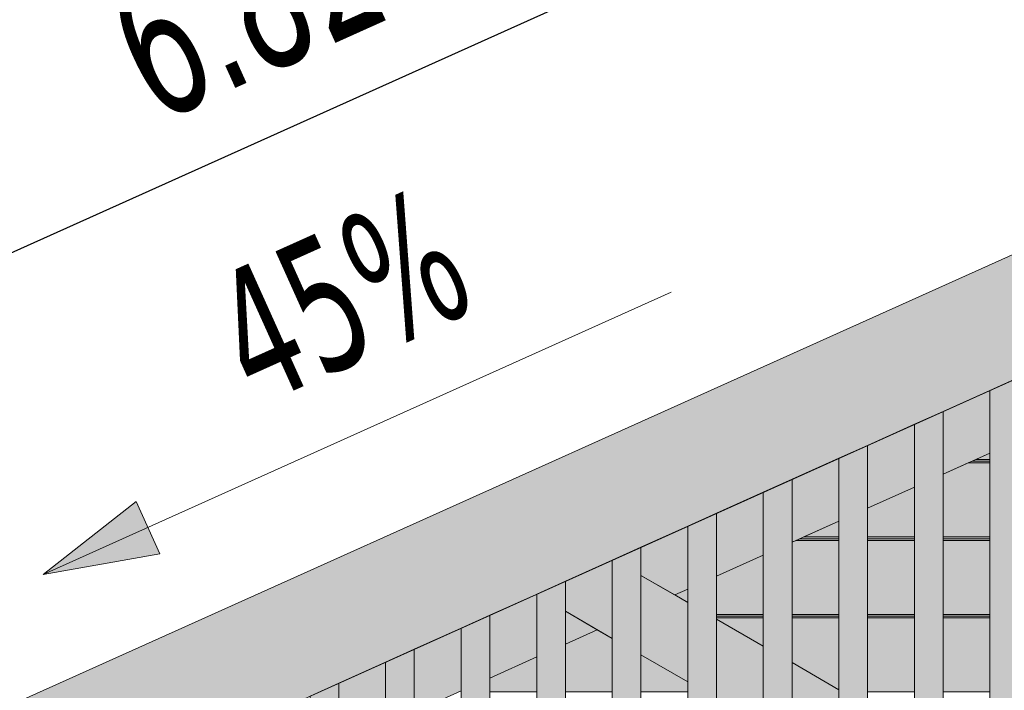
# Model space of a CAD drawing. Header units: millimetres. Extents: x 0 to 1517, y -116 to 725.
# Tile 139 of 256: x 699 to 717, y 316 to 327. Entities that reach past the tile are written whole.
import ezdxf

# ---------------------------------------------------------------- set-up
doc = ezdxf.new("R2010")
doc.units = ezdxf.units.MM
doc.layers.add('Ech.1_100', color=7, linetype='Continuous')
doc.styles.add('tahoma-', font='txt', dxfattribs={"height": 1})
doc.styles.add('tahoma-z-r', font='txt', dxfattribs={"width": 0.704918})
doc.dimstyles.new('ISO-25', dxfattribs={"dimtxt": 2.5, "dimasz": 2.5, "dimexe": 1.25, "dimexo": 0.625, "dimtad": 1, "dimtxsty": 'Standard', "dimcen": 2.5, "dimadec": 0, "dimazin": 0, "dimtfac": 1, "dimtmove": 0, "dimatfit": 3, "dimfxl": 1, "dimarcsym": 0})

# ---------------------------------------------------------------- blocks, each defined once
blk = doc.blocks.new('cw-line-extremity2')
at = {"linetype": 'Continuous', "lineweight": 0}
blk.add_hatch(color=0, dxfattribs=at).paths.add_polyline_path([(0, 0), (2, 0.5), (2, -0.5)])
at = {"color": 0, "linetype": 'Continuous', "lineweight": -2}
for p, q in [((0, 0), (2, 0.5)), ((2, 0.5), (2, -0.5)), ((2, -0.5), (0, 0))]:
    blk.add_line(p, q, dxfattribs=at)
blk = doc.blocks.new('cw-dimension-symbol2')
at = {"color": 0, "linetype": 'Continuous', "lineweight": -2}
for p, q in [((-0.5, -0.5), (0.5, 0.5)), ((-1, 0), (1, 0))]:
    blk.add_line(p, q, dxfattribs=at)
blk = doc.blocks.new('*D90')
at = {"layer": 'Defpoints', "color": 0}
for p in [(736.188, 337.78), (673.132, 311.598), (673.953, 309.774)]:
    blk.add_point(p, dxfattribs=at)
at = {"layer": 'Ech.1_100', "color": 0, "linetype": 'Continuous', "lineweight": -2}
for p, q in [((736.188, 337.78), (735.121, 340.151)), ((734.82, 339.358), (673.679, 311.844)), ((673.953, 309.774), (672.886, 312.145))]:
    blk.add_line(p, q, dxfattribs=at)
at = {"layer": 'Ech.1_100', "color": 0, "lineweight": -2, "xscale": 0.6000000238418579, "yscale": 0.6000000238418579, "zscale": 0.6000000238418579}
for p, rotation in [((735.367, 339.604), 24.22774531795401), ((673.132, 311.598), 204.227745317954)]:
    blk.add_blockref('cw-dimension-symbol2', p, dxfattribs=dict(at, rotation=rotation))
at = {"layer": 'Ech.1_100', "color": 7, "linetype": 'Continuous', "lineweight": 5, "insert": (703.326, 327.653), "char_height": 2.5, "attachment_point": 5, "rotation": 24.2277, "style": 'tahoma-z-r'}
blk.add_mtext('6.82', dxfattribs=at)

msp = doc.modelspace()

# ---------------------------------------------------------------- hatches: boundary and pattern name
at = {"layer": 'Ech.1_100', "linetype": 'Continuous', "lineweight": 5, "true_color": 0xf7e0b3, "transparency": 33554687}
msp.add_hatch(color=254, dxfattribs=at).paths.add_polyline_path([(736.707, 332.329), (677.703, 305.778), (678.524, 303.954), (737.527, 330.506), (736.707, 332.329)])
at = {"layer": 'Ech.1_100', "linetype": 'Continuous', "lineweight": 5, "true_color": 0xeaddd7, "transparency": 33554687}
for points in [[(716.28, 293.15), (716.78, 293.15), (716.78, 321.169), (716.28, 320.944), (716.28, 293.15)], [(714.963, 293.15), (715.463, 293.15), (715.463, 320.577), (714.963, 320.352), (714.963, 293.15)], [(713.647, 293.15), (714.147, 293.15), (714.147, 319.984), (713.647, 319.759), (713.647, 293.15)], [(712.33, 293.15), (712.83, 293.15), (712.83, 319.392), (712.33, 319.167), (712.33, 293.15)], [(711.013, 293.15), (711.513, 293.15), (711.513, 318.799), (711.013, 318.574), (711.013, 293.15)], [(709.697, 293.15), (710.197, 293.15), (710.197, 318.207), (709.697, 317.982), (709.697, 293.15)], [(708.38, 293.15), (708.88, 293.15), (708.88, 317.614), (708.38, 317.389), (708.38, 293.15)], [(707.063, 293.15), (707.563, 293.15), (707.563, 317.022), (707.063, 316.797), (707.063, 293.15)], [(705.747, 293.15), (706.247, 293.15), (706.247, 316.429), (705.747, 316.204), (705.747, 293.15)], [(704.43, 293.15), (704.93, 293.15), (704.93, 315.837), (704.43, 315.612), (704.43, 293.15)]]:
    msp.add_hatch(color=254, dxfattribs=at).paths.add_polyline_path(points)
at = {"layer": 'Ech.1_100', "linetype": 'Continuous', "lineweight": 5, "true_color": 0xd4c4b3, "transparency": 33554687}
for points in [[(716.28, 320.944), (715.463, 320.577), (715.463, 319.48), (716.28, 319.848), (716.28, 320.944)], [(714.963, 320.352), (714.147, 319.984), (714.147, 318.888), (714.963, 319.255), (714.963, 320.352)], [(713.647, 319.759), (712.83, 319.392), (712.83, 318.295), (713.647, 318.663), (713.647, 319.759)], [(712.33, 319.167), (711.513, 318.799), (711.513, 317.703), (712.33, 318.07), (712.33, 319.167)], [(711.013, 318.574), (710.197, 318.207), (710.197, 317.715), (710.785, 317.375), (711.013, 317.478), (711.013, 318.574)], [(707.563, 315.925), (708.38, 316.293), (708.38, 317.378), (708.369, 317.384), (707.563, 317.022), (707.563, 315.925)], [(708.88, 316.518), (709.437, 316.768), (708.88, 317.09), (708.88, 316.518)], [(706.247, 315.333), (707.063, 315.7), (707.063, 316.797), (706.247, 316.429), (706.247, 315.333)], [(705.747, 316.204), (704.93, 315.837), (704.93, 314.74), (705.747, 315.108), (705.747, 316.204)]]:
    msp.add_hatch(color=9, dxfattribs=at).paths.add_polyline_path(points)
at = {"layer": 'Ech.1_100', "linetype": 'Continuous', "lineweight": 5, "true_color": 0xeae1d7, "transparency": 33554687}
for points in [[(715.902, 319.677), (716.28, 319.677), (716.28, 319.707), (715.968, 319.707), (715.902, 319.677)], [(715.968, 319.707), (716.28, 319.707), (716.28, 319.737), (716.035, 319.737), (715.968, 319.707)], [(716.035, 319.737), (716.28, 319.737), (716.28, 319.848), (716.035, 319.737)], [(715.463, 318.387), (716.28, 318.387), (716.28, 319.677), (715.902, 319.677), (715.463, 319.48), (715.463, 318.387)], [(714.147, 318.387), (714.963, 318.387), (714.963, 319.255), (714.147, 318.888), (714.147, 318.387)], [(713.035, 318.387), (713.647, 318.387), (713.647, 318.663), (713.035, 318.387)], [(712.83, 317.037), (713.647, 317.037), (713.647, 318.327), (712.902, 318.327), (712.83, 318.295), (712.83, 317.037)], [(712.902, 318.327), (713.647, 318.327), (713.647, 318.357), (712.968, 318.357), (712.902, 318.327)], [(712.968, 318.357), (713.647, 318.357), (713.647, 318.387), (713.035, 318.387), (712.968, 318.357)], [(714.147, 318.357), (714.963, 318.357), (714.963, 318.387), (714.147, 318.387), (714.147, 318.357)], [(714.147, 318.327), (714.963, 318.327), (714.963, 318.357), (714.147, 318.357), (714.147, 318.327)], [(714.963, 318.327), (714.147, 318.327), (714.147, 317.037), (714.963, 317.037), (714.963, 318.327)], [(715.463, 318.357), (716.28, 318.357), (716.28, 318.387), (715.463, 318.387), (715.463, 318.357)], [(715.463, 318.327), (716.28, 318.327), (716.28, 318.357), (715.463, 318.357), (715.463, 318.327)], [(716.28, 318.327), (715.463, 318.327), (715.463, 317.037), (716.28, 317.037), (716.28, 318.327)], [(711.513, 317.037), (712.33, 317.037), (712.33, 318.07), (711.513, 317.703), (711.513, 317.037)], [(711.013, 317.478), (710.785, 317.375), (711.013, 317.244), (711.013, 317.478)], [(711.513, 317.007), (712.33, 317.007), (712.33, 317.037), (711.513, 317.037), (711.513, 317.007)], [(711.513, 316.977), (712.33, 316.977), (712.33, 317.007), (711.513, 317.007), (711.513, 316.977)], [(712.33, 316.977), (711.513, 316.977), (711.513, 316.955), (712.33, 316.483), (712.33, 316.977)], [(712.83, 317.007), (713.647, 317.007), (713.647, 317.037), (712.83, 317.037), (712.83, 317.007)], [(712.83, 316.977), (713.647, 316.977), (713.647, 317.007), (712.83, 317.007), (712.83, 316.977)], [(713.647, 316.977), (712.83, 316.977), (712.83, 316.195), (713.647, 315.723), (713.647, 316.977)], [(714.147, 317.007), (714.963, 317.007), (714.963, 317.037), (714.147, 317.037), (714.147, 317.007)], [(714.147, 316.977), (714.963, 316.977), (714.963, 317.007), (714.147, 317.007), (714.147, 316.977)], [(714.963, 316.977), (714.147, 316.977), (714.147, 315.687), (714.963, 315.687), (714.963, 316.977)], [(715.463, 317.007), (716.28, 317.007), (716.28, 317.037), (715.463, 317.037), (715.463, 317.007)], [(715.463, 316.977), (716.28, 316.977), (716.28, 317.007), (715.463, 317.007), (715.463, 316.977)], [(716.28, 316.977), (715.463, 316.977), (715.463, 315.687), (716.28, 315.687), (716.28, 316.977)], [(708.88, 315.687), (709.697, 315.687), (709.697, 316.618), (709.437, 316.768), (708.88, 316.518), (708.88, 315.687)], [(707.563, 315.687), (708.38, 315.687), (708.38, 316.293), (707.563, 315.925), (707.563, 315.687)], [(710.197, 315.687), (711.013, 315.687), (711.013, 315.858), (710.197, 316.329), (710.197, 315.687)]]:
    msp.add_hatch(color=254, dxfattribs=at).paths.add_polyline_path(points)
at = {"layer": 'Ech.1_100', "linetype": 'Continuous', "lineweight": 5, "true_color": 0xe0d9d1, "transparency": 33554687}
for points in [[(709.697, 317.982), (708.88, 317.614), (708.88, 317.09), (709.697, 316.618), (709.697, 317.982)], [(710.197, 316.329), (711.013, 315.858), (711.013, 317.244), (710.197, 317.715), (710.197, 316.329)], [(708.38, 317.389), (708.369, 317.384), (708.38, 317.378), (708.38, 317.389)], [(711.513, 315.569), (712.33, 315.098), (712.33, 316.483), (711.513, 316.955), (711.513, 315.569)], [(713.647, 315.723), (712.83, 316.195), (712.83, 314.809), (713.647, 314.338), (713.647, 315.723)]]:
    msp.add_hatch(color=254, dxfattribs=at).paths.add_polyline_path(points)

# ---------------------------------------------------------------- linework, layer by layer
at = {"layer": 'Ech.1_100', "color": 7, "linetype": 'Continuous', "lineweight": 9}
msp.add_line((710.725, 322.654), (699.782, 317.73), dxfattribs=at)
at = {"layer": 'Ech.1_100', "color": 7, "linetype": 'Continuous', "lineweight": 5}
for points in [[(736.707, 332.329), (677.703, 305.778), (678.524, 303.954), (737.527, 330.506), (736.707, 332.329)], [(716.28, 293.15), (716.78, 293.15), (716.78, 321.169), (716.28, 320.944), (716.28, 293.15)], [(716.28, 320.944), (715.463, 320.577), (715.463, 319.48), (716.28, 319.848), (716.28, 320.944)], [(714.963, 293.15), (715.463, 293.15), (715.463, 320.577), (714.963, 320.352), (714.963, 293.15)], [(714.963, 320.352), (714.147, 319.984), (714.147, 318.888), (714.963, 319.255), (714.963, 320.352)], [(713.647, 293.15), (714.147, 293.15), (714.147, 319.984), (713.647, 319.759), (713.647, 293.15)], [(713.647, 319.759), (712.83, 319.392), (712.83, 318.295), (713.647, 318.663), (713.647, 319.759)], [(715.902, 319.677), (716.28, 319.677), (716.28, 319.707), (715.968, 319.707), (715.902, 319.677)], [(715.968, 319.707), (716.28, 319.707), (716.28, 319.737), (716.035, 319.737), (715.968, 319.707)], [(716.035, 319.737), (716.28, 319.737), (716.28, 319.848), (716.035, 319.737)], [(715.463, 318.387), (716.28, 318.387), (716.28, 319.677), (715.902, 319.677), (715.463, 319.48), (715.463, 318.387)], [(712.33, 293.15), (712.83, 293.15), (712.83, 319.392), (712.33, 319.167), (712.33, 293.15)], [(714.147, 318.387), (714.963, 318.387), (714.963, 319.255), (714.147, 318.888), (714.147, 318.387)], [(712.33, 319.167), (711.513, 318.799), (711.513, 317.703), (712.33, 318.07), (712.33, 319.167)], [(711.013, 293.15), (711.513, 293.15), (711.513, 318.799), (711.013, 318.574), (711.013, 293.15)], [(713.035, 318.387), (713.647, 318.387), (713.647, 318.663), (713.035, 318.387)], [(711.013, 318.574), (710.197, 318.207), (710.197, 317.715), (710.785, 317.375), (711.013, 317.478), (711.013, 318.574)], [(712.83, 317.037), (713.647, 317.037), (713.647, 318.327), (712.902, 318.327), (712.83, 318.295), (712.83, 317.037)], [(712.902, 318.327), (713.647, 318.327), (713.647, 318.357), (712.968, 318.357), (712.902, 318.327)], [(712.968, 318.357), (713.647, 318.357), (713.647, 318.387), (713.035, 318.387), (712.968, 318.357)], [(714.147, 318.357), (714.963, 318.357), (714.963, 318.387), (714.147, 318.387), (714.147, 318.357)], [(714.147, 318.327), (714.963, 318.327), (714.963, 318.357), (714.147, 318.357), (714.147, 318.327)], [(714.963, 318.327), (714.147, 318.327), (714.147, 317.037), (714.963, 317.037), (714.963, 318.327)], [(715.463, 318.357), (716.28, 318.357), (716.28, 318.387), (715.463, 318.387), (715.463, 318.357)], [(715.463, 318.327), (716.28, 318.327), (716.28, 318.357), (715.463, 318.357), (715.463, 318.327)], [(716.28, 318.327), (715.463, 318.327), (715.463, 317.037), (716.28, 317.037), (716.28, 318.327)], [(709.697, 293.15), (710.197, 293.15), (710.197, 318.207), (709.697, 317.982), (709.697, 293.15)], [(709.697, 317.982), (708.88, 317.614), (708.88, 317.09), (709.697, 316.618), (709.697, 317.982)], [(711.513, 317.037), (712.33, 317.037), (712.33, 318.07), (711.513, 317.703), (711.513, 317.037)], [(710.197, 316.329), (711.013, 315.858), (711.013, 317.244), (710.197, 317.715), (710.197, 316.329)], [(708.38, 293.15), (708.88, 293.15), (708.88, 317.614), (708.38, 317.389), (708.38, 293.15)], [(711.013, 317.478), (710.785, 317.375), (711.013, 317.244), (711.013, 317.478)], [(707.563, 315.925), (708.38, 316.293), (708.38, 317.378), (708.369, 317.384), (707.563, 317.022), (707.563, 315.925)], [(708.38, 317.389), (708.369, 317.384), (708.38, 317.378), (708.38, 317.389)], [(707.063, 293.15), (707.563, 293.15), (707.563, 317.022), (707.063, 316.797), (707.063, 293.15)], [(708.88, 316.518), (709.437, 316.768), (708.88, 317.09), (708.88, 316.518)], [(711.513, 317.007), (712.33, 317.007), (712.33, 317.037), (711.513, 317.037), (711.513, 317.007)], [(711.513, 316.977), (712.33, 316.977), (712.33, 317.007), (711.513, 317.007), (711.513, 316.977)], [(712.33, 316.977), (711.513, 316.977), (711.513, 316.955), (712.33, 316.483), (712.33, 316.977)], [(711.513, 315.569), (712.33, 315.098), (712.33, 316.483), (711.513, 316.955), (711.513, 315.569)], [(712.83, 317.007), (713.647, 317.007), (713.647, 317.037), (712.83, 317.037), (712.83, 317.007)], [(712.83, 316.977), (713.647, 316.977), (713.647, 317.007), (712.83, 317.007), (712.83, 316.977)], [(713.647, 316.977), (712.83, 316.977), (712.83, 316.195), (713.647, 315.723), (713.647, 316.977)], [(714.147, 317.007), (714.963, 317.007), (714.963, 317.037), (714.147, 317.037), (714.147, 317.007)], [(714.147, 316.977), (714.963, 316.977), (714.963, 317.007), (714.147, 317.007), (714.147, 316.977)], [(714.963, 316.977), (714.147, 316.977), (714.147, 315.687), (714.963, 315.687), (714.963, 316.977)], [(715.463, 317.007), (716.28, 317.007), (716.28, 317.037), (715.463, 317.037), (715.463, 317.007)], [(715.463, 316.977), (716.28, 316.977), (716.28, 317.007), (715.463, 317.007), (715.463, 316.977)], [(716.28, 316.977), (715.463, 316.977), (715.463, 315.687), (716.28, 315.687), (716.28, 316.977)], [(706.247, 315.333), (707.063, 315.7), (707.063, 316.797), (706.247, 316.429), (706.247, 315.333)], [(708.88, 315.687), (709.697, 315.687), (709.697, 316.618), (709.437, 316.768), (708.88, 316.518), (708.88, 315.687)], [(705.747, 293.15), (706.247, 293.15), (706.247, 316.429), (705.747, 316.204), (705.747, 293.15)], [(707.563, 315.687), (708.38, 315.687), (708.38, 316.293), (707.563, 315.925), (707.563, 315.687)], [(710.197, 315.687), (711.013, 315.687), (711.013, 315.858), (710.197, 316.329), (710.197, 315.687)], [(705.747, 316.204), (704.93, 315.837), (704.93, 314.74), (705.747, 315.108), (705.747, 316.204)], [(713.647, 315.723), (712.83, 316.195), (712.83, 314.809), (713.647, 314.338), (713.647, 315.723)], [(704.43, 293.15), (704.93, 293.15), (704.93, 315.837), (704.43, 315.612), (704.43, 293.15)]]:
    msp.add_lwpolyline(points, close=True, dxfattribs=at)

# ---------------------------------------------------------------- block references
at = {"layer": 'Ech.1_100', "color": 7, "lineweight": 9, "rotation": 24.22774531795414}
msp.add_blockref('cw-line-extremity2', (699.782, 317.73), dxfattribs=at)

# ---------------------------------------------------------------- dimensions: what is measured, and where the dimension line sits
at = {"layer": 'Ech.1_100', "color": 7, "linetype": 'Continuous', "lineweight": 5}
dim = msp.add_linear_dim(base=(673.132, 311.598), p1=(736.188, 337.78), p2=(673.953, 309.774), angle=204.2277, text='6.82', dimstyle='ISO-25', override={"dimtxt": 2.5, "dimasz": 0.6, "dimexe": 0.6, "dimexo": 0, "dimgap": 0, "dimdec": 2, "dimlfac": 1, "dimtxsty": 'tahoma-z-r', "dimblk": 'cw-dimension-symbol2', "dimclrt": 7, "dimtmove": 2}, dxfattribs=at)
dim.commit()
dim.dimension.update_dxf_attribs({"geometry": '*D90', "text_midpoint": (703.326, 327.653), "dimtype": 161, "text_rotation": 24.2277})

# ---------------------------------------------------------------- next in the draw order: texts
at = {"layer": 'Ech.1_100', "color": 7, "linetype": 'Continuous', "insert": (702.514, 322.777), "char_height": 2.5, "attachment_point": 1, "rotation": 24.2277, "style": 'tahoma-', "bg_fill": 3, "box_fill_scale": 1.15, "bg_fill_color": 256, "bg_fill_true_color": 13158600, "bg_fill_transparency": 33554687}
msp.add_mtext('\\A1;\\fTahoma|b0|i0;\\W0.700000;\\H2.345000;45%', dxfattribs=at)

doc.saveas('drawing.dxf')
